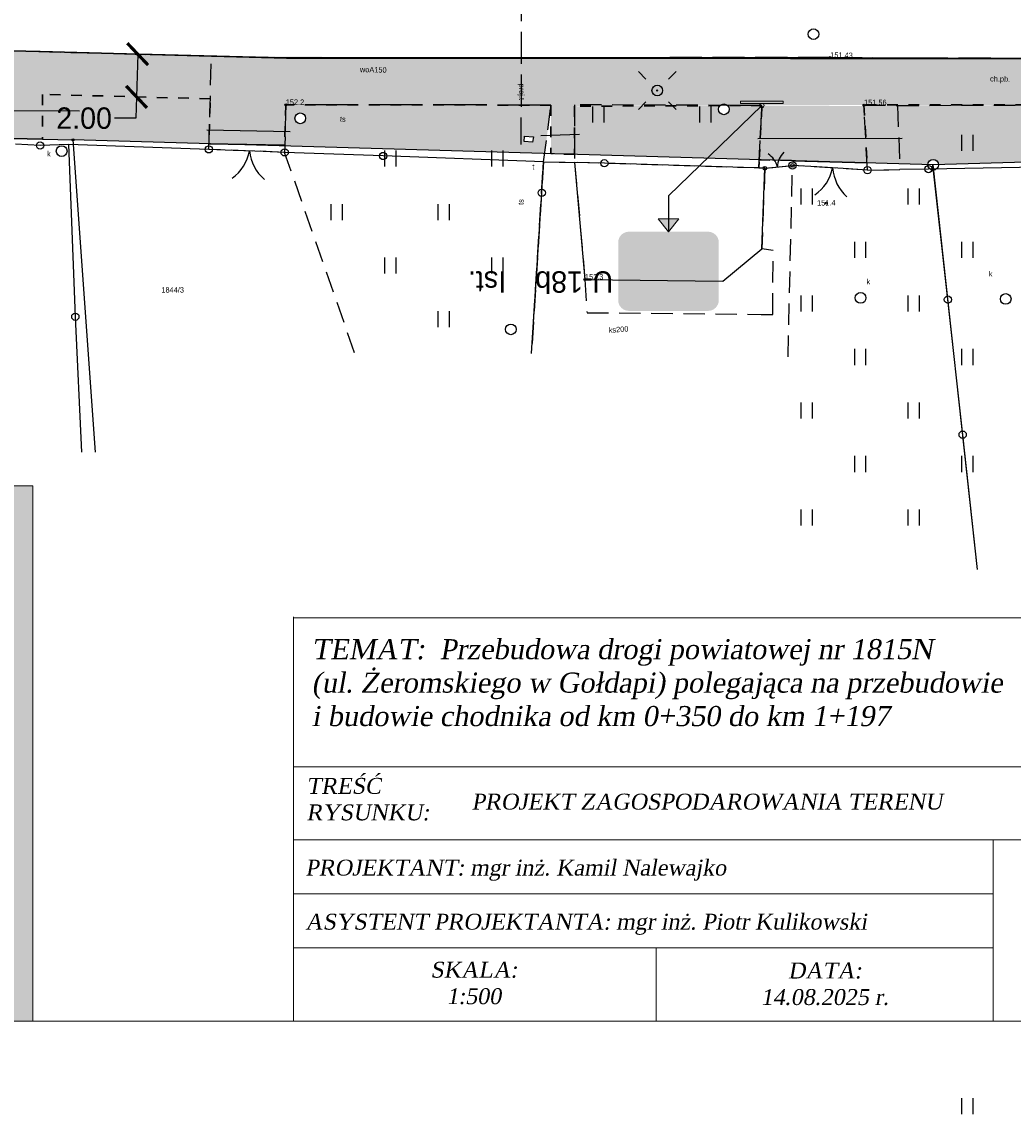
# Model space of a CAD drawing. Extents: x 7583285 to 7585126, y 6019995 to 6020809.
# Tile 23 of 54: x 7584037 to 7584084, y 6020639 to 6020690. Entities that reach past the tile are written whole.
import ezdxf
from ezdxf import colors
from ezdxf.entities.mleader import LeaderData, LeaderLine
from ezdxf.enums import TextEntityAlignment as Align
from ezdxf.math import Vec2, Vec3

# ---------------------------------------------------------------- set-up
doc = ezdxf.new("R2010")
doc.units = 0
doc.header["$MEASUREMENT"] = 0
for name, pattern in [('1_OTKC', [1.5, 1, -0.5]), ('1_OTKJ', [2, 1.5, -0.5]), ('1_OTKK', [0]), ('1_OTZI', [1.5, 1, -0.5]), ('1_OTZT', [1.5, 1, -0.5]), ('3', [1, 0.5, -0.5]), ('4_SULO', [0]), ('4_SUPP_P', [2, 1.5, -0.5]), ('4_SUTS', [0])]:
    doc.linetypes.add(name, pattern=pattern)
doc.layers.get('0').update_dxf_attribs({"linetype": 'CONTINUOUS', "lineweight": 5})
doc.layers.get('Defpoints').update_dxf_attribs({"linetype": 'CONTINUOUS'})
for name, color, linetype, lineweight in [('0 Krawężnik ', 1, 'CONTINUOUS', 30), ('0 Krawężnik najazdowy', 6, 'CONTINUOUS', 30), ('0 obrzeże', 51, '3', 30), ('ARKUSZ2', 7, 'CONTINUOUS', 30), ('Dzialki', 3, 'CONTINUOUS', 25), ('wymiar', 7, 'CONTINUOUS', 30)]:
    doc.layers.add(name, color=color, linetype=linetype, lineweight=lineweight)
for name, color, linetype in [('0 ozn pionowe', 7, 'CONTINUOUS'), ('Numery_dzialek', 7, 'CONTINUOUS'), ('OTK_E_T_1', 7, 'CONTINUOUS'), ('OTK_L_0', 7, '1_OTKJ'), ('OTK_L_1', 7, '1_OTKK'), ('OTK_L_2', 7, '1_OTKC'), ('OTO_L_0', 7, 'CONTINUOUS'), ('OTO_L_1', 7, 'CONTINUOUS'), ('OTR_T_0', 7, 'CONTINUOUS'), ('OTR_T_1', 7, 'CONTINUOUS'), ('OTZ_L_3', 7, '1_OTZT'), ('P_SUTP_E_T_0', 30, 'CONTINUOUS'), ('P_SUTP_L_0', 30, '4_SUPP_P'), ('Punkty', 7, 'CONTINUOUS'), ('SUE_T_3', 7, 'CONTINUOUS'), ('SUK_E_T_4', 36, 'CONTINUOUS'), ('SUK_T_3', 36, 'CONTINUOUS'), ('SUKP_E_T_0', 36, 'CONTINUOUS'), ('SUL_L_1', 7, '4_SULO'), ('SUP_T_0', 7, 'CONTINUOUS'), ('SUP_T_2', 7, 'CONTINUOUS'), ('SUT_E_T_1', 30, 'CONTINUOUS'), ('SUT_L_0', 30, '4_SUTS'), ('SUTP_E_T_0', 30, 'CONTINUOUS'), ('SUWP_E_T_0', 5, 'CONTINUOUS')]:
    doc.layers.add(name, color=color, linetype=linetype)
doc.styles.add('Style-Arial I 0.17453', font='arial.ttf', dxfattribs={"oblique": 10})
doc.dimstyles.new('Standard1', dxfattribs={"dimtxt": 1, "dimasz": 1, "dimexe": 1.25, "dimexo": 0.0625, "dimgap": 0.09, "dimtad": 0, "dimtih": 1, "dimtoh": 1, "dimzin": 0, "dimdsep": 46, "dimtxsty": 'Standard', "dimblk1": 'ARCHTICK', "dimblk2": 'ARCHTICK', "dimsah": 1, "dimcen": 0.09, "dimse2": 1, "dimaunit": 2, "dimazin": 0, "dimtfac": 1, "dimtdec": 4, "dimtofl": 0, "dimtmove": 0, "dimatfit": 3, "dimfxl": 1, "dimtolj": 1, "dimtzin": 0, "dimarcsym": 0})

# ---------------------------------------------------------------- blocks, each defined once
blk = doc.blocks.new('GRT')
at = {"linetype": 'Continuous'}
blk.add_circle((0, 0), 0.25, dxfattribs=at)
blk = doc.blocks.new('GRO')
at = {"linetype": 'Continuous'}
blk.add_circle((0, 0), 0.045, dxfattribs=at)
blk = doc.blocks.new('1_OTRN')
at = {"linetype": 'Continuous'}
blk.add_circle((0, 0), 0.045, dxfattribs=at)
blk = doc.blocks.new('1_OTRS')
at = {"linetype": 'Continuous'}
blk.add_circle((0, 0), 0.045, dxfattribs=at)
blk = doc.blocks.new('1_OTZT')
at = {"linetype": 'Continuous'}
for p, q in [((-0.2625, -0.375), (-0.2625, 0.375)), ((0.2625, -0.375), (0.2625, 0.375))]:
    blk.add_line(p, q, dxfattribs=at)
blk = doc.blocks.new('4_SUEO_W')
at = {"linetype": 'Continuous'}
for p, q in [((-0.5303, 0.5303), (-0.8839, 0.8839)), ((0.5303, 0.5303), (0.8839, 0.8839)), ((-0.5303, -0.5303), (-0.8839, -0.8839)), ((0.5303, -0.5303), (0.8839, -0.8839))]:
    blk.add_line(p, q, dxfattribs=at)
blk.add_circle((0, 0), 0.025, dxfattribs=at)
blk = doc.blocks.new('4_SUPP')
at = {"linetype": 'Continuous'}
blk.add_circle((0, 0), 0.25, dxfattribs=at)
blk = doc.blocks.new('4_SUKS')
at = {"linetype": 'Continuous'}
blk.add_circle((0, 0), 0.25, dxfattribs=at)
blk = doc.blocks.new('4_SUPK')
at = {"linetype": 'Continuous'}
blk.add_circle((0, 0), 0.25, dxfattribs=at)
blk = doc.blocks.new('Słupek')
h = blk.add_hatch(color=256)
h.paths.add_polyline_path([(-50, -5), (0, -5), (50, -5), (50, -10), (-50, -10)])
h.paths.add_polyline_path([(5, 0, 1), (-5, 0, 1)])
at = {"color": 7}
blk.add_lwpolyline([(-50, -5), (50, -5), (50, -10), (-50, -10)], close=True, dxfattribs=at)
blk.add_circle((0, 0), 5, dxfattribs=at)
blk = doc.blocks.new('P_Opis_Pionowe')
for tag, p in [('Symbol', (0, 0)), ('Stan', (5, 0))]:
    blk.add_attdef(tag, p, '', height=1)
at = {"flags": 1}
for tag, p in [('Wielkość', (0, -1.2)), ('Odblaskowość', (0, -2.4)), ('Dodatkowe', (0, -3.6))]:
    blk.add_attdef(tag, p, '', height=1, dxfattribs=at)
blk = doc.blocks.new('Arrow')
blk.add_hatch(color=0).paths.add_polyline_path([(-0.16, -0.2), (0, 0), (0.16, -0.2)])
at = {"color": 0, "lineweight": -2}
blk.add_lwpolyline([(-0.16, -0.2), (0, 0), (0.16, -0.2)], close=True, dxfattribs=at)
blk = doc.blocks.new('U-18b_')
at = {"true_color": 0x4c4c4c}
h = blk.add_hatch(color=251, dxfattribs=at)
h.paths.add_polyline_path([(41, 670), (41, 740), (-39, 740), (-39, 670)])
h.paths.add_polyline_path([(281, 670), (361, 670), (361, 740), (281, 740)])
h.paths.add_polyline_path([(-199, 670), (-119, 670), (-119, 740), (-199, 740)])
h.paths.add_polyline_path([(-199, 0), (-119, 0), (-119, 70), (-199, 70)])
h.paths.add_polyline_path([(41, 0), (121, 0), (121, 70), (41, 70)])
h.paths.add_polyline_path([(41, 0), (121, 0), (121, 70), (41, 70)], flags=16)
h.paths.add_polyline_path([(121, 670), (201, 670), (201, 740), (121, 740)])
h.paths.add_polyline_path([(-359, 670), (-279, 670), (-279, 740), (-359, 740)])
h.paths.add_polyline_path([(-359, 0), (-279, 0), (-279, 70), (-359, 70)])
h.paths.add_polyline_path([(121, 0), (201, 0), (201, 70), (121, 70)])
h.paths.add_polyline_path([(-119, 0), (-39, 0), (-39, 70), (-119, 70)])
h.paths.add_polyline_path([(-119, 0), (-39, 0), (-39, 70), (-119, 70)], flags=16)
h.paths.add_polyline_path([(-39, 0), (41, 0), (41, 70), (-39, 70)])
h.paths.add_polyline_path([(281, 0), (361, 0), (361, 70), (281, 70)])
h.paths.add_polyline_path([(470, 254.5), (470, 331.5), (400, 331.5), (400, 254.5)])
h.paths.add_polyline_path([(470, 100.5), (470, 177.5), (400, 177.5), (400, 100.5)])
h.paths.add_polyline_path([(470, 562.5), (470, 639.5), (400, 639.5), (400, 562.5)])
h.paths.add_polyline_path([(470, 408.5), (470, 485.5), (400, 485.5), (400, 408.5)])
h.paths.add_polyline_path([(-400, 408.5), (-400, 485.5), (-470, 485.5), (-470, 408.5)])
h.paths.add_polyline_path([(-400, 562.5), (-400, 639.5), (-470, 639.5), (-470, 562.5)])
h.paths.add_polyline_path([(-400, 100.5), (-400, 177.5), (-470, 177.5), (-470, 100.5)])
h.paths.add_polyline_path([(-400, 254.5), (-400, 331.5), (-470, 331.5), (-470, 254.5)])
at = {"true_color": 0xffffff}
h = blk.add_hatch(color=7, dxfattribs=at)
h.paths.add_polyline_path([(-470, 100, 0.4142136), (-370, 0), (-359, 0), (-359, 70), (-370, 70, -0.4142136), (-400, 100), (-400, 100.5), (-470, 100.5)])
h.paths.add_polyline_path([(-400, 639.5), (-400, 640, -0.4142136), (-370, 670), (-359, 670), (-359, 740), (-370, 740, 0.4142136), (-470, 640), (-470, 639.5)])
h.paths.add_polyline_path([(361, 670), (370, 670, -0.4142136), (400, 640), (400, 639.5), (470, 639.5), (470, 640, 0.4142136), (370, 740), (361, 740)])
h.paths.add_polyline_path([(361, 0), (370, 0, 0.4142136), (470, 100), (470, 100.5), (400, 100.5), (400, 100, -0.4142136), (370, 70), (361, 70)])
h.paths.add_polyline_path([(41, 0), (121, 0), (121, 70), (41, 70)])
h.paths.add_polyline_path([(121, 670), (121, 740), (41, 740), (41, 670)])
h.paths.add_polyline_path([(201, 0), (281, 0), (281, 70), (201, 70)])
h.paths.add_polyline_path([(-119, 0), (-39, 0), (-39, 70), (-119, 70)])
h.paths.add_polyline_path([(-279, 0), (-199, 0), (-199, 70), (-279, 70)])
h.paths.add_polyline_path([(-279, 670), (-199, 670), (-199, 740), (-279, 740)])
h.paths.add_polyline_path([(-119, 670), (-39, 670), (-39, 740), (-119, 740)])
h.paths.add_polyline_path([(201, 670), (281, 670), (281, 740), (201, 740)])
h.paths.add_polyline_path([(470, 485.5), (470, 562.5), (400, 562.5), (400, 485.5)])
h.paths.add_polyline_path([(470, 331.5), (470, 408.5), (400, 408.5), (400, 331.5)])
h.paths.add_polyline_path([(470, 177.5), (470, 254.5), (400, 254.5), (400, 177.5)])
h.paths.add_polyline_path([(-400, 177.5), (-400, 254.5), (-470, 254.5), (-470, 177.5)])
h.paths.add_polyline_path([(-400, 331.5), (-400, 408.5), (-470, 408.5), (-470, 331.5)])
h.paths.add_polyline_path([(-400, 485.5), (-400, 562.5), (-470, 562.5), (-470, 485.5)])
at = {"true_color": 0x707070}
h = blk.add_hatch(color=8, dxfattribs=at)
h.set_gradient(color1=(255, 255, 255), color2=(178, 178, 178), name='INVSPHERICAL')
h.paths.add_polyline_path([(-400, 562.5), (-400, 485.5), (-400, 408.5), (-400, 331.5), (-400, 254.5), (-400, 177.5), (-400, 100.5), (-400, 100, 0.4142136), (-370, 70), (-359, 70), (-279, 70), (-199, 70), (-119, 70), (-39, 70), (41, 70), (121, 70), (201, 70), (281, 70), (361, 70), (370, 70, 0.4142136), (400, 100), (400, 100.5), (400, 177.5), (400, 254.5), (400, 331.5), (400, 408.5), (400, 485.5), (400, 562.5), (400, 639.5), (400, 640, 0.4142136), (370, 670), (361, 670), (281, 670), (201, 670), (121, 670), (41, 670), (-39, 670), (-119, 670), (-199, 670), (-279, 670), (-359, 670), (-370, 670, 0.4142136), (-400, 640), (-400, 639.5)])
blk = doc.blocks.new('_ArchTick')
at = {"color": 0, "linetype": 'ByBlock', "const_width": 0.15}
blk.add_lwpolyline([(-0.5, -0.5), (0.5, 0.5)], dxfattribs=at)
blk = doc.blocks.new('*D377')
at = {"layer": 'Defpoints', "color": 0, "transparency": 16777216}
for p in [(7584042.862, 6020688.87), (7584042.809, 6020686.872), (7584042.809, 6020686.872)]:
    blk.add_point(p, dxfattribs=at)
at = {"layer": 'wymiar', "color": 0, "lineweight": -2, "transparency": 16777216}
for p, q in [((7584042.862, 6020688.87), (7584042.809, 6020686.872)), ((7584042.925, 6020688.868), (7584044.112, 6020688.836)), ((7584042.809, 6020686.872), (7584042.782, 6020685.872)), ((7584042.782, 6020685.872), (7584041.782, 6020685.872))]:
    blk.add_line(p, q, dxfattribs=at)
for p, rotation in [((7584042.862, 6020688.87), 88.47578147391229), ((7584042.809, 6020686.872), 268.4757814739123)]:
    blk.add_blockref('_ArchTick', p, dxfattribs=dict(at, rotation=rotation))
at = {"layer": 'wymiar', "color": 0, "transparency": 16777216, "insert": (7584040.359, 6020685.872), "char_height": 1, "attachment_point": 5}
blk.add_mtext('\\A1;2.00', dxfattribs=at)

msp = doc.modelspace()

# ---------------------------------------------------------------- hatches: boundary and pattern name
at = {"lineweight": 30}
h = msp.add_hatch(color=256, dxfattribs=at)
h.dxf.hatch_style = 1
h.set_gradient(color1=(173, 173, 173), color2=(143, 143, 143), one_color=1, tint=0.47)
h.paths.add_polyline_path([(7584184.03, 6020688.51), (7584184.031, 6020686.51), (7584178.714, 6020686.51), (7584176.46, 6020686.51), (7584176.474, 6020685.823), (7584174.546, 6020685.784), (7584174.496, 6020686.51), (7584163.62, 6020686.51), (7584163.65, 6020685.562), (7584159.577, 6020685.433), (7584159.577, 6020686.573), (7584139.588, 6020686.604), (7584132.31, 6020686.604), (7584132.301, 6020685.049), (7584129.979, 6020685.03), (7584129.983, 6020686.611), (7584116.751, 6020686.67), (7584110.397, 6020686.67), (7584107.426, 6020686.51), (7584096, 6020686.51), (7584096.066, 6020684.156), (7584095.028, 6020684.155), (7584094.91, 6020686.47), (7584090.79, 6020686.45), (7584087.38, 6020686.5), (7584076.799, 6020686.5), (7584072.031, 6020686.5), (7584063.27, 6020686.437), (7584063.279, 6020684.188), (7584062.17, 6020684.22), (7584062.172, 6020686.49), (7584049.78, 6020686.5), (7584046.255, 6020686.78), (7584038.409, 6020686.989), (7584034.778, 6020687.086), (7584020.493, 6020687.518), (7584014.844, 6020687.619), (7583996.64, 6020687.906), (7583996.64, 6020685.863), (7583995.64, 6020685.863), (7583995.64, 6020687.886), (7583992.069, 6020687.886), (7583988.622, 6020688.013), (7583985.939, 6020688.013), (7583981.93, 6020687.765), (7583955.77, 6020687.575), (7583955.77, 6020686.07), (7583954.26, 6020686.07), (7583954.249, 6020687.588), (7583940.36, 6020687.47), (7583932.205, 6020686.457), (7583932.202, 6020687.581), (7583908.883, 6020687.917), (7583895.47, 6020688.454), (7583879.431, 6020690.274), (7583871.509, 6020690.557), (7583850.73, 6020691.44), (7583837.31, 6020690.63), (7583824.719, 6020690.63), (7583820.29, 6020690.88), (7583816.81, 6020690.8), (7583808.51, 6020691.09), (7583808.51, 6020688.714), (7583807.301, 6020688.755), (7583807.38, 6020691.12), (7583804.4, 6020691.19), (7583800.384, 6020691.296), (7583800.32, 6020688.87), (7583766.736, 6020690.08), (7583766.953, 6020690.832), (7583767.612, 6020692.057), (7583774.909, 6020692.004), (7583775.984, 6020691.939), (7583779.62, 6020692.04), (7583783.71, 6020692.04), (7583795.5, 6020691.91), (7583800.64, 6020693.44), (7583804.51, 6020693.25), (7583816.78, 6020692.99), (7583820.29, 6020692.88), (7583823.06, 6020692.75), (7583831.23, 6020692.43), (7583837.31, 6020692.745), (7583850.73, 6020693.44), (7583875.346, 6020692.44), (7583879.431, 6020692.274), (7583880.102, 6020692.247), (7583895.705, 6020690.525), (7583905.884, 6020690.209), (7583908.883, 6020690.117), (7583932.826, 6020689.714), (7583948.721, 6020689.587), (7583981.93, 6020689.965), (7583985.902, 6020690.012), (7583988.58, 6020690.044), (7583992.069, 6020690.086), (7583997.407, 6020690.086), (7584009.084, 6020689.773), (7584020.422, 6020689.518), (7584034.778, 6020689.086), (7584046.21, 6020688.78), (7584060.778, 6020688.677), (7584073.362, 6020688.67), (7584090.798, 6020688.67), (7584110.425, 6020688.67), (7584138.543, 6020688.573), (7584165.71, 6020688.573)])
h.paths.add_polyline_path([(7583755.187, 6020695.111), (7583754.885, 6020693.143), (7583760.83, 6020692.23), (7583761.245, 6020690.946), (7583761.322, 6020690.248), (7583751.485, 6020690.549), (7583751.578, 6020693.341), (7583746.91, 6020693.53), (7583726.307, 6020694.557), (7583707.51, 6020695.44), (7583709.508, 6020697.365), (7583734.856, 6020696.127)])
h.paths.add_polyline_path([(7583702.142, 6020697.67), (7583703.303, 6020695.65), (7583688.945, 6020695.982), (7583668.249, 6020696.589), (7583670.04, 6020698.557)])
h = msp.add_hatch(color=256, dxfattribs=at)
h.dxf.hatch_style = 1
h.set_gradient(color1=(204, 102, 102), color2=(155, 77, 77), one_color=1, tint=0.47)
h.paths.add_polyline_path([(7584020.493, 6020685.297), (7584020.493, 6020687.518), (7584014.844, 6020687.619), (7584014.844, 6020686.266), (7584014.844, 6020685.425), (7584020.493, 6020685.297)])
h.paths.add_polyline_path([(7584116.741, 6020685.08), (7584116.751, 6020686.636), (7584121.73, 6020686.636), (7584121.735, 6020686.636), (7584121.732, 6020685.696), (7584121.66, 6020685.69), (7584121.68, 6020685.44), (7584121.731, 6020685.444), (7584121.731, 6020685.36, 0.426604), (7584121.48, 6020685.1), (7584116.91, 6020684.921, 0.39294)])
h.paths.add_polyline_path([(7584071.956, 6020684.93), (7584076.881, 6020684.945), (7584076.802, 6020686.445), (7584072.03, 6020686.47), (7584071.954, 6020684.93)])
h.paths.add_polyline_path([(7584090.784, 6020684.945), (7584090.79, 6020686.45), (7584087.379, 6020686.45), (7584087.346, 6020685.125), (7584090.784, 6020684.945)])
h.paths.add_polyline_path([(7584046.215, 6020685.328), (7584046.255, 6020686.78), (7584049.735, 6020686.504, 0.428975), (7584049.779, 6020686.455), (7584049.744, 6020685.264)])
h.paths.add_polyline_path([(7584071.909, 6020683.936), (7584071.956, 6020684.93), (7584076.881, 6020684.945), (7584076.942, 6020683.79), (7584071.909, 6020683.936)])
h.paths.add_polyline_path([(7584139.569, 6020685.658), (7584139.588, 6020686.632), (7584142.519, 6020686.573), (7584142.503, 6020685.24, 0.416048), (7584142.25, 6020684.991), (7584139.697, 6020685.006, 0.253701), (7584139.558, 6020685.09), (7584139.569, 6020685.658)])
h.paths.add_polyline_path([(7584107.428, 6020684.55), (7584107.426, 6020685.981), (7584110.379, 6020686.173), (7584110.324, 6020684.664), (7584109.42, 6020684.628, 0.99109), (7584109.08, 6020684.615), (7584107.428, 6020684.55)])
h.paths.add_polyline_path([(7584038.409, 6020684.901), (7584038.409, 6020686.226), (7584034.778, 6020686.239), (7584034.778, 6020684.981)])
h.paths.add_polyline_path([(7584087.317, 6020683.907), (7584087.346, 6020685.125), (7584090.784, 6020684.945), (7584090.781, 6020684.033), (7584087.317, 6020683.907)])
h.paths.add_polyline_path([(7584099.866, 6020685.225), (7584099.88, 6020686.5), (7584096.95, 6020686.48), (7584097.005, 6020685.129), (7584099.866, 6020685.225)])
h.paths.add_polyline_path([(7584038.409, 6020686.226), (7584038.409, 6020686.989), (7584034.778, 6020687.086), (7584034.778, 6020686.239)])
h.paths.add_polyline_path([(7584097.043, 6020684.184), (7584097.005, 6020685.129), (7584099.866, 6020685.225), (7584099.856, 6020684.337, 0.2051), (7584099.746, 6020684.261, 0), (7584099.746, 6020684.261)])
h.paths.add_polyline_path([(7584184.031, 6020686.51), (7584184.03, 6020686.51), (7584178.714, 6020686.51), (7584178.714, 6020685.978), (7584184.044, 6020685.978)])
h.paths.add_polyline_path([(7584046.197, 6020684.685), (7584046.215, 6020685.328), (7584049.744, 6020685.264), (7584049.725, 6020684.617), (7584046.622, 6020684.673)])
h.paths.add_polyline_path([(7584110.379, 6020686.173), (7584110.397, 6020686.67), (7584107.426, 6020686.51), (7584107.426, 6020685.981)])
h.paths.add_polyline_path([(7584159.576, 6020685.452), (7584159.541, 6020686.573), (7584163.62, 6020686.51), (7584163.634, 6020685.802, 0.501243), (7584163.32, 6020685.553), (7584160.16, 6020685.468, 0.338777), (7584159.953, 6020685.462), (7584159.576, 6020685.452)])
h = msp.add_hatch(color=256, dxfattribs=at)
h.dxf.hatch_style = 1
h.set_gradient(color1=(191, 255, 127), color2=(191, 255, 127), one_color=1, tint=0.47)
h.paths.add_polyline_path([(7584038.409, 6020684.901), (7584038.409, 6020686.226), (7584038.409, 6020686.989), (7584046.255, 6020686.78), (7584046.215, 6020685.328), (7584046.197, 6020684.685), (7584046.194, 6020684.685), (7584039.885, 6020684.869, 0.007276), (7584039.885, 6020684.87, 0.989083), (7584039.795, 6020684.871), (7584038.409, 6020684.901)])
h = msp.add_hatch(color=256, dxfattribs=at)
h.dxf.hatch_style = 1
h.set_gradient(color1=(191, 255, 127), color2=(191, 255, 127), one_color=1, tint=0.47)
h.paths.add_polyline_path([(7584049.737, 6020684.582), (7584049.752, 6020685.264), (7584049.779, 6020686.455, 0.420587), (7584049.825, 6020686.5), (7584060.774, 6020686.491), (7584062.17, 6020686.49), (7584061.988, 6020685.071), (7584061.88, 6020684.228), (7584059.933, 6020684.285), (7584059.407, 6020684.3)])
h.paths.add_polyline_path([(7584050.71, 6020685.87, 1), (7584050.21, 6020685.87, 1)], flags=16)
h.paths.add_polyline_path([(7584060.92, 6020684.79), (7584061.31, 6020684.75), (7584061.36, 6020685), (7584060.94, 6020685.04)], flags=16)
h.paths.add_polyline_path([(7584052.195, 6020686.043), (7584052.165, 6020685.669), (7584052.705, 6020685.626), (7584052.735, 6020686)], flags=8)
h.paths.add_polyline_path([(7584078.469, 6020683.745), (7584078.36, 6020686.47), (7584087.38, 6020686.5), (7584087.317, 6020683.907), (7584080.28, 6020683.707, 0.971641), (7584079.78, 6020683.707)])
h.paths.add_polyline_path([(7584063.279, 6020684.188), (7584063.27, 6020686.437), (7584070.069, 6020686.463, 1.47834), (7584070.5, 6020686.29, 0.194937), (7584070.429, 6020686.464), (7584072.03, 6020686.47), (7584071.905, 6020683.937)])
h.paths.add_polyline_path([(7584090.784, 6020684.945), (7584090.79, 6020686.45), (7584094.865, 6020686.47, 0.42762), (7584094.912, 6020686.425), (7584094.981, 6020685.061), (7584091.08, 6020684.93)])
h.paths.add_polyline_path([(7584090.781, 6020684.006), (7584090.784, 6020684.945), (7584091.08, 6020684.93), (7584094.981, 6020685.061), (7584094.982, 6020685.061), (7584095.029, 6020684.126), (7584090.781, 6020684.006)])
h.paths.add_polyline_path([(7584076.881, 6020684.945), (7584076.802, 6020686.445, 0.395185), (7584076.845, 6020686.489), (7584078.36, 6020686.47), (7584078.421, 6020684.95)])
h.paths.add_polyline_path([(7584078.469, 6020683.745), (7584078.421, 6020684.95), (7584076.881, 6020684.945), (7584076.942, 6020683.79)])
h.paths.add_polyline_path([(7584096.03, 6020685.096), (7584097.005, 6020685.129), (7584096.95, 6020686.48), (7584096, 6020686.48), (7584096.027, 6020685.096)])
h.paths.add_polyline_path([(7584096.027, 6020685.096), (7584096, 6020686.48), (7584096.03, 6020685.096)], flags=16)
h.paths.add_polyline_path([(7584097.043, 6020684.184), (7584097.005, 6020685.129), (7584096.03, 6020685.096), (7584096.05, 6020684.156)])
at = {"layer": '0 ozn pionowe', "true_color": 0xffffff}
h = msp.add_hatch(color=7, dxfattribs=at)
h.dxf.hatch_style = 1
h.paths.add_polyline_path([(7584000.457, 6020668.695), (7584037.957, 6020668.695), (7584037.957, 6020643.695), (7584000.457, 6020643.695)])

# ---------------------------------------------------------------- linework, layer by layer
at = {"lineweight": 0, "transparency": 16777216}
for p, q in [((7584050.139, 6020662.576), (7584050.139, 6020643.716)), ((7584050.139, 6020662.531), (7584089.239, 6020662.531)), ((7584050.139, 6020662.531), (7584089.239, 6020662.531)), ((7584050.139, 6020662.531), (7584089.239, 6020662.531)), ((7584050.139, 6020662.531), (7584089.239, 6020662.531)), ((7584050.139, 6020660.251), (7584050.139, 6020643.716)), ((7584050.139, 6020655.566), (7584089.239, 6020655.566)), ((7584050.139, 6020652.161), (7584089.239, 6020652.161)), ((7584082.833, 6020652.161), (7584082.833, 6020647.109)), ((7584082.833, 6020651.104), (7584082.833, 6020647.109)), ((7584082.833, 6020651.104), (7584082.833, 6020647.109)), ((7584082.833, 6020651.104), (7584082.833, 6020647.109)), ((7584082.833, 6020651.104), (7584082.833, 6020647.109)), ((7584082.833, 6020651.104), (7584082.833, 6020647.109)), ((7584082.833, 6020651.104), (7584082.833, 6020647.109)), ((7584082.833, 6020651.104), (7584082.833, 6020647.109)), ((7584050.139, 6020649.635), (7584082.833, 6020649.635)), ((7584050.139, 6020647.109), (7584074.852, 6020647.109)), ((7584050.139, 6020647.109), (7584074.852, 6020647.109)), ((7584050.139, 6020647.109), (7584074.852, 6020647.109)), ((7584050.139, 6020647.109), (7584074.852, 6020647.109)), ((7584050.139, 6020647.109), (7584074.852, 6020647.109)), ((7584050.139, 6020647.109), (7584074.852, 6020647.109)), ((7584050.139, 6020647.109), (7584074.852, 6020647.109)), ((7584050.139, 6020647.109), (7584074.852, 6020647.109)), ((7584050.139, 6020647.109), (7584074.852, 6020647.109)), ((7584050.139, 6020647.109), (7584074.852, 6020647.109)), ((7584050.139, 6020647.109), (7584074.852, 6020647.109)), ((7584050.139, 6020647.109), (7584082.833, 6020647.109)), ((7584067.094, 6020647.109), (7584067.094, 6020643.716)), ((7584067.094, 6020647.109), (7584067.094, 6020643.716)), ((7584067.094, 6020647.109), (7584067.094, 6020643.716)), ((7584067.094, 6020647.109), (7584067.094, 6020643.716)), ((7584082.833, 6020647.109), (7584082.833, 6020643.716)), ((7584050.139, 6020643.695), (7584089.239, 6020643.695))]:
    msp.add_line(p, q, dxfattribs=at)
at = {"lineweight": 9}
for points in [[(7584089.239, 6020643.695), (7583879.239, 6020643.695), (7583879.239, 6020792.195), (7584089.239, 6020792.195), (7584089.239, 6020643.695)], [(7584000.457, 6020668.695), (7584037.957, 6020668.695), (7584037.957, 6020643.695), (7584000.457, 6020643.695), (7584000.457, 6020668.695)]]:
    msp.add_lwpolyline(points, dxfattribs=at)
at = {"layer": '0 Krawężnik ', "lineweight": 30}
for p, q in [((7584046.31, 6020688.777), (7584038.3, 6020688.992)), ((7584046.31, 6020688.777), (7584046.31, 6020688.777)), ((7584049.809, 6020688.684), (7584073.362, 6020688.67)), ((7584079.485, 6020688.67), (7584076.862, 6020688.67)), ((7584087.298, 6020688.67), (7584079.485, 6020688.67))]:
    msp.add_line(p, q, dxfattribs=at)
at = {"layer": '0 Krawężnik najazdowy', "lineweight": 30}
for p, q in [((7584034.778, 6020689.086), (7584038.3, 6020688.992)), ((7584046.31, 6020688.777), (7584049.809, 6020688.684)), ((7584076.862, 6020688.67), (7584073.362, 6020688.67)), ((7584034.778, 6020684.981), (7584038.409, 6020684.901)), ((7584046.196, 6020684.68), (7584049.725, 6020684.617)), ((7584076.942, 6020683.79), (7584073.46, 6020683.891))]:
    msp.add_line(p, q, dxfattribs=at)
at = {"layer": '0 obrzeże', "lineweight": 30}
for p, q in [((7584046.255, 6020686.78), (7584038.409, 6020686.989)), ((7584038.409, 6020686.989), (7584038.409, 6020684.901)), ((7584046.25, 6020686.597), (7584046.194, 6020684.679)), ((7584049.78, 6020686.5), (7584049.724, 6020684.582)), ((7584062.17, 6020686.49), (7584049.78, 6020686.5)), ((7584062.17, 6020686.49), (7584062.17, 6020684.22)), ((7584072.03, 6020686.47), (7584063.27, 6020686.437)), ((7584063.27, 6020686.437), (7584063.279, 6020684.188)), ((7584071.905, 6020683.937), (7584072.03, 6020686.47)), ((7584087.38, 6020686.5), (7584076.799, 6020686.5)), ((7584076.799, 6020686.5), (7584076.942, 6020683.79)), ((7584063.279, 6020684.188), (7584062.17, 6020684.22)), ((7584071.905, 6020683.937), (7584073.46, 6020683.891))]:
    msp.add_line(p, q, dxfattribs=at)
at = {"layer": 'Dzialki'}
for p, q in [((7584023.9, 6020685.22), (7584039.84, 6020684.87)), ((7584080.03, 6020683.7), (7584039.84, 6020684.87)), ((7584039.84, 6020684.87), (7584040.875, 6020670.269)), ((7584100.78, 6020684.29), (7584080.03, 6020683.7)), ((7584082.1, 6020664.79), (7584080.03, 6020683.7))]:
    msp.add_line(p, q, dxfattribs=at)
at = {"layer": 'OTK_L_0', "linetype": '1_OTKJ'}
for p, q in [((7583995.76, 6020690.13), (7584049.57, 6020688.69)), ((7584075.22, 6020688.71), (7584049.57, 6020688.69)), ((7584075.22, 6020688.71), (7584089.23, 6020688.67))]:
    msp.add_line(p, q, dxfattribs=at)
at = {"layer": 'OTK_L_1', "linetype": '1_OTKK'}
for p, q in [((7584049.57, 6020688.69), (7583995.76, 6020690.13)), ((7584075.22, 6020688.71), (7584049.57, 6020688.69)), ((7584075.22, 6020688.71), (7584089.23, 6020688.67))]:
    msp.add_line(p, q, dxfattribs=at)
at = {"layer": 'OTK_L_2', "linetype": '1_OTKC'}
for p, q in [((7584046.19, 6020684.42), (7584046.31, 6020688.78)), ((7584046.31, 6020688.78), (7584049.57, 6020688.69)), ((7584049.57, 6020688.69), (7584075.22, 6020688.71)), ((7584075.22, 6020688.71), (7584089.23, 6020688.67)), ((7584049.78, 6020686.5), (7584049.73, 6020684.28)), ((7584062.17, 6020686.49), (7584049.78, 6020686.5)), ((7584061.83, 6020683.84), (7584062.17, 6020686.49)), ((7584063.27, 6020686.5), (7584063.28, 6020683.81)), ((7584072.03, 6020686.47), (7584063.27, 6020686.5)), ((7584071.9, 6020683.83), (7584072.03, 6020686.47)), ((7584076.96, 6020683.45), (7584076.8, 6020686.49)), ((7584076.8, 6020686.49), (7584078.36, 6020686.47)), ((7584078.36, 6020686.47), (7584087.38, 6020686.5)), ((7584049.73, 6020684.28), (7584046.19, 6020684.42)), ((7584061.83, 6020683.84), (7584061.27, 6020674.88)), ((7584061.83, 6020683.84), (7584063.28, 6020683.81)), ((7584063.28, 6020683.81), (7584063.76, 6020678.34)), ((7584071.9, 6020683.83), (7584071.89, 6020683.55)), ((7584071.89, 6020683.55), (7584072.17, 6020683.54)), ((7584072.17, 6020683.54), (7584072.02, 6020679.77)), ((7584072.17, 6020683.54), (7584073.46, 6020683.67)), ((7584073.25, 6020674.72), (7584073.46, 6020683.67)), ((7584076.96, 6020683.45), (7584073.46, 6020683.67)), ((7584072.55, 6020679.69), (7584072.02, 6020679.77)), ((7584072.54, 6020676.7), (7584072.55, 6020679.69)), ((7584063.76, 6020678.34), (7584063.86, 6020676.79)), ((7584063.86, 6020676.79), (7584072, 6020676.71)), ((7584072, 6020676.71), (7584072.54, 6020676.7))]:
    msp.add_line(p, q, dxfattribs=at)
at = {"layer": 'OTO_L_0'}
for p, q in [((7584039.65, 6020684.65), (7584038.3, 6020684.6)), ((7584046.19, 6020684.42), (7584039.65, 6020684.65)), ((7584039.95, 6020676.6), (7584039.65, 6020684.65)), ((7584054.33, 6020684.11), (7584049.73, 6020684.28)), ((7584061.83, 6020683.84), (7584054.33, 6020684.11)), ((7584061.74, 6020682.39), (7584061.83, 6020683.84)), ((7584061.83, 6020683.84), (7584063.28, 6020683.81)), ((7584063.28, 6020683.81), (7584063.76, 6020678.34)), ((7584064.67, 6020683.77), (7584063.28, 6020683.81)), ((7584072.17, 6020683.54), (7584064.67, 6020683.77)), ((7584072.02, 6020679.77), (7584072.17, 6020683.54)), ((7584079.81, 6020683.5), (7584078.48, 6020683.48)), ((7584087.31, 6020683.63), (7584079.81, 6020683.5)), ((7584080.72, 6020677.4), (7584080.02, 6020683.7)), ((7584076.96, 6020683.45), (7584078.48, 6020683.48)), ((7584061.27, 6020674.9), (7584061.74, 6020682.39)), ((7584070.2, 6020678.26), (7584072.02, 6020679.77)), ((7584063.76, 6020678.34), (7584070.2, 6020678.26)), ((7584081.41, 6020671.09), (7584080.72, 6020677.4)), ((7584040.26, 6020670.269), (7584039.95, 6020676.6)), ((7584082.1, 6020664.79), (7584081.41, 6020671.09))]:
    msp.add_line(p, q, dxfattribs=at)
for centre in [(7584054.33, 6020684.11), (7584064.67, 6020683.77), (7584079.81, 6020683.5), (7584061.74, 6020682.39), (7584080.72, 6020677.4), (7584039.95, 6020676.6), (7584081.41, 6020671.09)]:
    msp.add_circle(centre, 0.17, dxfattribs=at)
at = {"layer": 'OTO_L_1'}
for p, q in [((7584038.3, 6020684.6), (7584037.16, 6020684.66)), ((7584047.33, 6020684.37), (7584046.19, 6020684.42)), ((7584048.83, 6020684.32), (7584047.33, 6020684.37)), ((7584049.73, 6020684.28), (7584048.58, 6020684.33)), ((7584072.17, 6020683.54), (7584072.5, 6020683.57)), ((7584072.38, 6020683.56), (7584073.13, 6020683.64)), ((7584073.13, 6020683.64), (7584073.46, 6020683.67)), ((7584074.59, 6020683.6), (7584073.46, 6020683.67)), ((7584076.08, 6020683.51), (7584074.59, 6020683.6)), ((7584076.96, 6020683.45), (7584075.83, 6020683.52))]:
    msp.add_line(p, q, dxfattribs=at)
for centre, radius in [((7584038.3, 6020684.6), 0.17), ((7584046.19, 6020684.42), 0.17), ((7584049.73, 6020684.28), 0.17), ((7584072.17, 6020683.54), 0.085), ((7584073.46, 6020683.67), 0.17), ((7584073.46, 6020683.67), 0.085), ((7584076.96, 6020683.45), 0.17)]:
    msp.add_circle(centre, radius, dxfattribs=at)
for centre, radius, start, end in [((7584046.116, 6020684.7), 2, 305.7119, 349.7862), ((7584050.074, 6020684.543), 2, 185.6751, 229.7495), ((7584071.781, 6020683.362), 1, 13.699, 57.7734), ((7584073.752, 6020683.561), 1, 133.7357, 177.8101), ((7584073.375, 6020683.952), 2, 304.3845, 348.4588), ((7584077.329, 6020683.704), 2, 184.3477, 228.4221)]:
    msp.add_arc(centre, radius, start, end, dxfattribs=at)
at = {"layer": 'OTZ_L_3', "linetype": '1_OTZI'}
for p, q in [((7584049.78, 6020686.5), (7584049.73, 6020684.28)), ((7584062.17, 6020686.49), (7584049.78, 6020686.5)), ((7584061.83, 6020683.84), (7584062.17, 6020686.49)), ((7584072.03, 6020686.47), (7584063.27, 6020686.5)), ((7584063.27, 6020686.5), (7584063.28, 6020683.81)), ((7584071.89, 6020683.55), (7584072.03, 6020686.47)), ((7584078.36, 6020686.47), (7584087.38, 6020686.5)), ((7584078.36, 6020686.47), (7584078.48, 6020683.48)), ((7584053, 6020674.91), (7584049.73, 6020684.28)), ((7584061.27, 6020674.88), (7584061.83, 6020683.84)), ((7584071.89, 6020683.55), (7584063.28, 6020683.81)), ((7584073.25, 6020674.72), (7584073.46, 6020683.67)), ((7584076.96, 6020683.45), (7584073.46, 6020683.67)), ((7584076.96, 6020683.45), (7584078.48, 6020683.48))]:
    msp.add_line(p, q, dxfattribs=at)
at = {"layer": 'P_SUTP_L_0', "linetype": '4_SUPP_P'}
msp.add_line((7584060.8, 6020699.91), (7584060.77, 6020684.64), dxfattribs=at)
at = {"layer": 'SUL_L_1', "linetype": '4_SULO'}
for p, q in [((7584025.78, 6020686.27), (7584040.14, 6020686.22)), ((7584046.1, 6020685.33), (7584049.98, 6020685.26)), ((7584061.7, 6020685.06), (7584063.5, 6020685.13)), ((7584071.84, 6020684.93), (7584078.58, 6020684.95))]:
    msp.add_line(p, q, dxfattribs=at)
at = {"layer": 'SUT_L_0', "linetype": '4_SUTS'}
for p, q in [((7584060.92, 6020684.79), (7584060.94, 6020685.04)), ((7584060.94, 6020685.04), (7584061.36, 6020685)), ((7584061.31, 6020684.75), (7584060.92, 6020684.79)), ((7584061.36, 6020685), (7584061.31, 6020684.75))]:
    msp.add_line(p, q, dxfattribs=at)

# ---------------------------------------------------------------- block references
at = {"rotation": 180}
for name, p, xscale, yscale, zscale in [('Słupek', (7584072.03, 6020686.47), 0.02, 0.02, 0.02), ('Arrow', (7584067.664, 6020680.573), 3, 3, 3), ('U-18b_', (7584067.664, 6020680.573), 0.005, 0.005, 0.005)]:
    msp.add_blockref(name, p, dxfattribs=dict(at, xscale=xscale, yscale=yscale, zscale=zscale))
msp.add_blockref('P_Opis_Pionowe', (7584065.079, 6020678.723), dxfattribs=at).add_auto_attribs({'Symbol': 'U-18b', 'Stan': 'Ist.'})
at = {"layer": 'OTR_T_0', "rotation": 0.413817}
msp.add_blockref('1_OTRS', (7584075.22, 6020688.71), dxfattribs=at)
at = {"layer": 'OTR_T_0'}
msp.add_blockref('1_OTRS', (7584076.8, 6020686.49), dxfattribs=at)
at = {"layer": 'OTR_T_1'}
for p in [(7584049.78, 6020686.5), (7584063.76, 6020678.34)]:
    msp.add_blockref('1_OTRN', p, dxfattribs=at)
at = {"layer": 'OTR_T_1', "rotation": 0.413817}
msp.add_blockref('1_OTRN', (7584075.04, 6020681.91), dxfattribs=at)
at = {"layer": 'OTZ_L_3'}
for p in [(7584064.39, 6020686.05), (7584069.39, 6020686.05), (7584081.63, 6020684.72), (7584054.67, 6020683.99), (7584059.67, 6020683.99), (7584074.13, 6020682.22), (7584079.13, 6020682.22), (7584052.17, 6020681.49), (7584057.17, 6020681.49), (7584076.63, 6020679.72), (7584081.63, 6020679.72), (7584054.67, 6020678.99), (7584059.67, 6020678.99), (7584074.13, 6020677.22), (7584079.13, 6020677.22), (7584057.17, 6020676.49), (7584076.63, 6020674.72), (7584081.63, 6020674.72), (7584074.13, 6020672.22), (7584079.13, 6020672.22), (7584076.63, 6020669.72), (7584081.63, 6020669.72), (7584074.13, 6020667.22), (7584079.13, 6020667.22), (7584081.63, 6020639.72)]:
    msp.add_blockref('1_OTZT', p, dxfattribs=at)
at = {"layer": 'Punkty'}
for name, p in [('GRO', (7584039.84, 6020684.87)), ('GRT', (7584080.03, 6020683.7))]:
    msp.add_blockref(name, p, dxfattribs=at)
at = {"layer": 'SUE_T_3'}
for name in ['4_SUEO_W', '4_SUPP']:
    msp.add_blockref(name, (7584067.14, 6020687.17), dxfattribs=at)
at = {"layer": 'SUK_T_3'}
for p in [(7584074.44, 6020689.8), (7584039.31, 6020684.34), (7584076.64, 6020677.48), (7584083.42, 6020677.43), (7584060.3, 6020676.01)]:
    msp.add_blockref('4_SUKS', p, dxfattribs=at)
at = {"layer": 'SUP_T_0'}
msp.add_blockref('4_SUPK', (7584050.46, 6020685.87), dxfattribs=at)
at = {"layer": 'SUP_T_2'}
for p in [(7584067.14, 6020687.17), (7584070.25, 6020686.29)]:
    msp.add_blockref('4_SUPP', p, dxfattribs=at)

# ---------------------------------------------------------------- texts
at = {"lineweight": 0, "transparency": 16777216, "attachment_point": 1, "style": 'Style-Arial I 0.17453'}
for s, insert, char_height, width in [('\\pxsm1,ql;\\A1;\\fPalatino Linotype|b0|i0|c0|p39;TEMAT:  Przebudowa drogi powiatowej nr 1815N \\P(ul. Żeromskiego w Gołdapi) polegająca na przebudowie \\Pi budowie chodnika od km 0+350 do km 1+197', (7584050.992, 6020661.538), 0.9375, 38.54106), ('{\\fPalatino Linotype|b0|i0|c0|p39;TREŚĆ \\PRYSUNKU: }', (7584050.745, 6020655.053), 0.74281, 26.24096), ('{\\fPalatino Linotype|b0|i0|c238|p39;\\H1.26653x;PROJEKTANT\\fPalatino Linotype|b0|i0|c0|p39;: \\fPalatino Linotype|b0|i0|c238|p39;mgr inż. \\fPalatino Linotype|b0|i0|c0|p39;Kamil Nalewajko\\P\\H0.78956x;    }', (7584050.695, 6020651.235), 0.586494, 31.07114), ('{\\fPalatino Linotype|b0|i0|c238|p39;\\H1.26653x;ASYSTENT PROJEKTANTA\\fPalatino Linotype|b0|i0|c0|p39;: \\fPalatino Linotype|b0|i0|c238|p39;mgr inż. Piotr Kulikowski\\fPalatino Linotype|b0|i0|c0|p39;\\P\\H0.78956x;    }', (7584050.695, 6020648.709), 0.586494, 31.07114), ('\\pxqc;\\A1;\\fPalatino Linotype|b0|i0|c0|p39;SKALA:\\P1:500', (7584046.216, 6020646.465), 0.74281, 24.69926), ('\\pxqc;{\\fPalatino Linotype|b0|i0|c0|p39;DATA:\\P\\fPalatino Linotype|b0|i0|c238|p39;14\\fPalatino Linotype|b0|i0|c0|p39;.08.2025 r.}', (7584062.614, 6020646.426), 0.74281, 24.69926)]:
    msp.add_mtext(s, dxfattribs=dict(at, insert=insert, char_height=char_height, width=width))
at = {"layer": 'ARKUSZ2', "color": 250, "linetype": 'ByBlock', "transparency": 16777216, "insert": (7584058.464, 6020654.318), "char_height": 0.74283, "width": 49.54831, "attachment_point": 1, "style": 'Style-Arial I 0.17453'}
msp.add_mtext('\\fPalatino Linotype|b0|i0|c0|p39;\\C0;PROJEKT ZAGOSPODAROWANIA TERENU', dxfattribs=at)
at = {"layer": 'Numery_dzialek'}
msp.add_text('1844/3', height=0.25, dxfattribs=at).set_placement((7584043.97, 6020677.98), align=Align.TOP_LEFT)
at = {"layer": 'OTK_E_T_1'}
msp.add_text('ch.pb.', height=0.25, rotation=359.0906, dxfattribs=at).set_placement((7584083.16, 6020687.68), align=Align.MIDDLE)
at = {"layer": 'OTR_T_0'}
msp.add_text('151.43', height=0.25, rotation=358.7583, dxfattribs=at).set_placement((7584075.22, 6020688.71))
msp.add_text('151.56', height=0.25, dxfattribs=at).set_placement((7584076.8, 6020686.49))
at = {"layer": 'OTR_T_1'}
for s, p in [('152.2', (7584049.78, 6020686.5)), ('152.3', (7584063.76, 6020678.34))]:
    msp.add_text(s, height=0.25, dxfattribs=at).set_placement(p)
msp.add_text('151.4', height=0.25, rotation=0.4138, dxfattribs=at).set_placement((7584075.04, 6020681.92), align=Align.MIDDLE)
at = {"layer": 'P_SUTP_E_T_0'}
msp.add_text('proj.t', height=0.25, rotation=269.9044, dxfattribs=at).set_placement((7584060.78, 6020687.11), align=Align.MIDDLE)
at = {"layer": 'SUK_E_T_4'}
msp.add_text('k', height=0.25, dxfattribs=at).set_placement((7584038.8, 6020684.34), align=Align.TOP_RIGHT)
msp.add_text('k', height=0.25, dxfattribs=at).set_placement((7584082.63, 6020678.73), align=Align.TOP_LEFT)
msp.add_text('k', height=0.25, dxfattribs=at).set_placement((7584076.92, 6020678.11))
at = {"layer": 'SUKP_E_T_0'}
msp.add_text('ks200', height=0.25, rotation=4.0142, dxfattribs=at).set_placement((7584065.34, 6020675.88), align=Align.CENTER)
at = {"layer": 'SUT_E_T_1'}
msp.add_text('t', height=0.25, dxfattribs=at).set_placement((7584061.3, 6020683.73), align=Align.TOP_LEFT)
at = {"layer": 'SUTP_E_T_0'}
msp.add_text('ts', height=0.25, rotation=355.4717, dxfattribs=at).set_placement((7584052.44, 6020685.71), align=Align.CENTER)
msp.add_text('ts', height=0.25, rotation=86.9512, dxfattribs=at).set_placement((7584060.77, 6020681.96), align=Align.MIDDLE)
at = {"layer": 'SUWP_E_T_0'}
msp.add_text('woA150', height=0.25, rotation=358.8795, dxfattribs=at).set_placement((7584053.87, 6020688.14), align=Align.MIDDLE)

# ---------------------------------------------------------------- dimensions: what is measured, and where the dimension line sits
at = {"layer": 'wymiar'}
dim = msp.add_linear_dim(base=(7584042.809, 6020686.872), p1=(7584042.862, 6020688.87), p2=(7584042.809, 6020686.872), angle=268.4758, dimstyle='Standard1', dxfattribs=at)
dim.commit()
dim.dimension.update_dxf_attribs({"geometry": '*D377', "text_midpoint": (7584040.359, 6020685.872), "dimtype": 161})

# ---------------------------------------------------------------- leaders
ml = msp.add_multileader_mtext('Standard')
ml.set_content('')
ml.set_leader_properties()
ml.build(insert=Vec2(0, 0))
ml.multileader.update_dxf_attribs({"has_dogleg": 0, "dogleg_length": 2, "arrow_head_size": 0})
ctx = ml.context
ctx.base_point, ctx.char_height, ctx.arrow_head_size, ctx.landing_gap_size = Vec3(0, 0), 0.2, 0, 0.4
notes = []
notes.append((ctx, [(0, (1, 1, 0), (7584069.664, 6020680.573), (-1, 0), 2, [(0, [(7584072.03, 6020686.47), (7584067.664, 6020682.247)], 256, [])])]))
ctx.mtext, ml.multileader.dxf.content_type = None, 0
for ctx, leaders in notes:
    for number, flags, end, landing, length, lines in leaders:
        leader = LeaderData()
        leader.index, (leader.has_last_leader_line, leader.has_dogleg_vector, leader.attachment_direction) = number, flags
        leader.last_leader_point, leader.dogleg_vector, leader.dogleg_length = Vec3(end), Vec3(landing), length
        for number, points, colour, breaks in lines:
            line = LeaderLine()
            line.index, line.vertices, line.color, line.breaks = number, Vec3.list(points), colors.encode_raw_color(colour), breaks
            leader.lines.append(line)
        ctx.leaders.append(leader)

doc.saveas('drawing.dxf')
